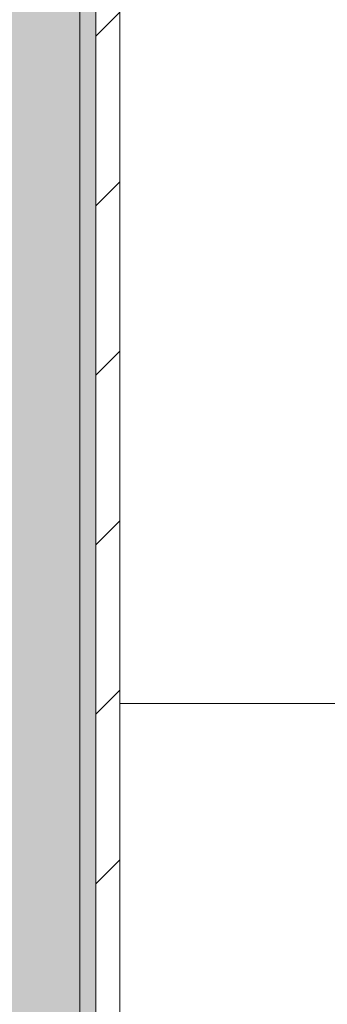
# Model space of a CAD drawing. Header units: millimetres. Extents: x 5980700 to 6194397, y -12939 to 2351883.
# Tile 63 of 124: x 6036121 to 6036313, y -4791 to -4175. Entities that reach past the tile are written whole.
import ezdxf

# ---------------------------------------------------------------- set-up
doc = ezdxf.new("R2010")
doc.units = ezdxf.units.MM
for name, color, linetype, lineweight in [('A-FLOR-PATT', 8, 'Continuous', 18), ('A-WALL', 113, 'Continuous', 18), ('A-WALL-PATT', 111, 'Continuous', 25)]:
    doc.layers.add(name, color=color, linetype=linetype, lineweight=lineweight)

# ---------------------------------------------------------------- blocks, each defined once
blk = doc.blocks.new('BE-PMSa-MOD-ARQ-CONEXAODOFUTURO-EX-000-R_rvt-1-PLANTA DE CAIMENTO DE PISOS - TÉRREO')
at = {"layer": 'A-FLOR-PATT', "lineweight": 5}
h = blk.add_hatch(dxfattribs=at)
h.set_pattern_fill('FP_19', color=71, style=0, pattern_type=2)
h.set_pattern_definition([(0, (1076.385, -4153.340999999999), (0, 450), []), (90, (1076.385, -4153.340999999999), (-450, 2.755455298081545e-14), [])])
h.paths.add_polyline_path([(-1408.117406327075, -6885.841005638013), (-1448.117406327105, -6885.841005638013), (-1448.117406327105, -6165.841005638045), (-1458.117406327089, -6165.841005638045), (-1458.117406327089, -6154.841005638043), (-1478.122472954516, -6154.841005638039), (-1478.122472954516, -6265.841005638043), (-1497.12247295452, -6265.841005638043), (-1497.12247295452, -6135.841005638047), (-1458.117406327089, -6135.841005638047), (-1458.117406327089, -6125.841005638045), (-1448.117406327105, -6125.841005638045), (-1448.117406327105, -6085.84100563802), (-1408.117406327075, -6085.84100563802), (-1408.117406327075, -6125.841005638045), (-1398.117406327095, -6125.841005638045), (-1398.117406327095, -6135.841005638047), (-1359.11233969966, -6135.841005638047), (-1359.11233969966, -6265.841005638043), (-1378.112339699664, -6265.841005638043), (-1379.117406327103, -6154.841005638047), (-1398.117406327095, -6154.841005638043), (-1398.117406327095, -6165.841005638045), (-1408.117406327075, -6165.841005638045), (-1408.117406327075, -6804.748590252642)])
h.paths.add_polyline_path([(-422.2840729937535, -6885.841005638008), (-462.2840729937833, -6885.841005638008), (-462.2840729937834, -6165.841005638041), (-472.284072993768, -6165.841005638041), (-472.284072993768, -6154.841005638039), (-492.2891396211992, -6154.841005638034), (-492.2891396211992, -6265.841005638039), (-511.2891396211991, -6265.841005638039), (-511.2891396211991, -6135.841005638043), (-472.284072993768, -6135.841005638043), (-472.284072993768, -6125.841005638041), (-462.2840729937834, -6125.841005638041), (-462.2840729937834, -6085.841005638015), (-422.2840729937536, -6085.841005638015), (-422.2840729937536, -6125.841005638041), (-412.2840729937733, -6125.841005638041), (-412.2840729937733, -6135.841005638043), (-373.2790063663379, -6135.841005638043), (-373.2790063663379, -6265.841005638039), (-392.2790063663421, -6265.841005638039), (-393.2840729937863, -6154.841005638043), (-412.2840729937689, -6154.841005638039), (-412.2840729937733, -6165.841005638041), (-422.2840729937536, -6165.841005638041), (-422.2840729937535, -6804.748590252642)])
h.paths.add_polyline_path([(563.5492603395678, -6885.841005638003), (523.5492603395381, -6885.841005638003), (523.5492603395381, -6165.841005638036), (513.5492603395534, -6165.841005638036), (513.5492603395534, -6154.84100563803), (493.5441937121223, -6154.841005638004), (493.5441937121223, -6265.841005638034), (474.5441937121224, -6265.841005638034), (474.5441937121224, -6135.841005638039), (513.5492603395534, -6135.841005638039), (513.5492603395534, -6125.841005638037), (523.5492603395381, -6125.841005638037), (523.5492603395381, -6085.841005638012), (563.5492603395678, -6085.841005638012), (563.5492603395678, -6125.841005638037), (573.5492603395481, -6125.841005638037), (573.5492603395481, -6135.841005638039), (612.5543269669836, -6135.841005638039), (612.5543269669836, -6265.841005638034), (593.5543269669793, -6265.841005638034), (592.5492603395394, -6154.841005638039), (573.5492603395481, -6154.841005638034), (573.5492603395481, -6165.841005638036), (563.5492603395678, -6165.841005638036), (563.5492603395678, -6804.748590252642)])
h.paths.add_polyline_path([(1549.382593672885, -6885.841005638), (1509.382593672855, -6885.841005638), (1509.382593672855, -6165.841005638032), (1499.38259367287, -6165.841005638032), (1499.38259367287, -6154.841005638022), (1479.377527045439, -6154.841005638), (1479.377527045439, -6265.84100563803), (1460.377527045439, -6265.84100563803), (1460.377527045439, -6135.841005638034), (1499.38259367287, -6135.841005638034), (1499.38259367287, -6125.841005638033), (1509.382593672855, -6125.841005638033), (1509.382593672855, -6085.841005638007), (1549.382593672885, -6085.841005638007), (1549.382593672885, -6125.841005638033), (1559.382593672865, -6125.841005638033), (1559.382593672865, -6135.841005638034), (1598.387660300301, -6135.841005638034), (1598.387660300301, -6265.84100563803), (1579.387660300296, -6265.84100563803), (1578.382593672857, -6154.841005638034), (1559.382593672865, -6154.84100563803), (1559.382593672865, -6165.841005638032), (1549.382593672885, -6165.841005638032), (1549.382593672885, -6839.505983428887)])
h.paths.add_polyline_path([(-3379.784072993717, -6885.841005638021), (-3419.784072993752, -6885.841005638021), (-3419.784072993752, -6165.841005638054), (-3429.784072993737, -6165.841005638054), (-3429.784072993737, -6154.841005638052), (-3449.789139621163, -6154.841005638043), (-3449.789139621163, -6265.841005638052), (-3468.789139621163, -6265.841005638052), (-3468.789139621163, -6135.841005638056), (-3429.784072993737, -6135.841005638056), (-3429.784072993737, -6125.841005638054), (-3419.784072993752, -6125.841005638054), (-3419.784072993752, -6085.841005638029), (-3379.784072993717, -6085.841005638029), (-3379.784072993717, -6125.841005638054), (-3369.784072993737, -6125.841005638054), (-3369.784072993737, -6135.841005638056), (-3330.779006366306, -6135.841005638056), (-3330.779006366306, -6265.841005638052), (-3349.779006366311, -6265.841005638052), (-3350.784072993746, -6154.841005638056), (-3369.784072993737, -6154.841005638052), (-3369.784072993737, -6165.841005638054), (-3379.784072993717, -6165.841005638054), (-3379.784072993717, -6804.748590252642)])
h.paths.add_polyline_path([(-2393.950739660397, -6885.841005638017), (-2433.950739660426, -6885.841005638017), (-2433.950739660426, -6165.841005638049), (-2443.950739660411, -6165.841005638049), (-2443.950739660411, -6154.841005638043), (-2463.955806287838, -6154.841005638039), (-2463.955806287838, -6265.841005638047), (-2482.955806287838, -6265.841005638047), (-2482.955806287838, -6135.841005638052), (-2443.950739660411, -6135.841005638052), (-2443.950739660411, -6125.84100563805), (-2433.950739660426, -6125.84100563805), (-2433.950739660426, -6085.841005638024), (-2393.950739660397, -6085.841005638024), (-2393.950739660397, -6125.84100563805), (-2383.950739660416, -6125.84100563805), (-2383.950739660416, -6135.841005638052), (-2344.945673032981, -6135.841005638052), (-2344.945673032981, -6265.841005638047), (-2363.945673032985, -6265.841005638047), (-2364.950739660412, -6154.841005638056), (-2383.950739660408, -6154.841005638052), (-2383.950739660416, -6165.841005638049), (-2393.950739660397, -6165.841005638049), (-2393.950739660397, -6804.748590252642)])
h.paths.add_polyline_path([(-1633.586260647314, -8187.825683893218), (-1326.11487301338, -8187.825683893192), (-1326.11487301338, -6915.841005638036), (-1408.117406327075, -6915.841005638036), (-1408.117406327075, -6885.841005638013), (-1222.284072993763, -6885.841005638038), (-1222.284072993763, -6915.841005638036), (-1296.11487301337, -6915.841005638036), (-1296.11487301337, -8187.825683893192), (-340.281539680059, -8187.825683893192), (-340.281539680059, -6915.841005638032), (-422.2840729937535, -6915.841005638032), (-422.2840729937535, -6885.841005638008), (-236.4507396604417, -6885.841005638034), (-236.4507396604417, -6915.841005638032), (-310.281539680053, -6915.841005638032), (-310.2815396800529, -8187.825683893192), (645.5517936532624, -8187.825683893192), (645.5517936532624, -6915.841005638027), (563.5492603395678, -6915.841005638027), (563.5492603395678, -6885.841005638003), (749.3825936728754, -6885.84100563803), (749.3825936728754, -6915.841005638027), (675.5517936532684, -6915.841005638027), (675.5517936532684, -8187.825683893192), (1631.385126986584, -8187.825683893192), (1631.385126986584, -6915.841005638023), (1549.382593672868, -6915.841005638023), (1549.382593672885, -6885.841005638), (1876.385126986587, -6885.841005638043), (1876.385126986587, -5160.841005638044), (1819.382593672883, -5160.84100563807), (1819.382593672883, -5130.841005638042), (1876.385126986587, -5130.841005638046), (1876.385126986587, -3880.841005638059), (1437.385126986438, -3880.841005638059), (1436.385126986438, -3898.231985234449), (1424.554938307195, -3898.231985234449), (1424.554938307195, -3931.218364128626), (1419.460598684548, -3931.218364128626), (1419.460598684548, -3946.925911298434), (1413.385126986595, -3946.925911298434), (1413.385126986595, -3958.858886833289), (1444.385126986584, -3958.858886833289), (1444.385126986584, -3970.828505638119), (1370.385126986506, -3970.828505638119), (1370.385126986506, -3958.948636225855), (1401.385126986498, -3958.858886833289), (1401.385126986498, -3946.925911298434), (1395.309655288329, -3946.925911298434), (1395.309655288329, -3931.218364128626), (1390.215315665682, -3931.218364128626), (1390.215315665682, -3898.231985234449), (1377.385126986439, -3897.231985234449), (1377.385126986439, -3880.841005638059), (938.3851269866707, -3880.841005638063), (938.385126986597, -5130.841005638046), (1019.382593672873, -5130.841005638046), (1019.382593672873, -5160.841005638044), (816.3825936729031, -5160.84100563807), (816.3825936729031, -5130.841005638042), (908.3851269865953, -5130.841005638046), (908.3851269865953, -3880.841005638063), (469.3851269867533, -3880.841005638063), (468.3851269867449, -3898.231985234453), (456.554938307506, -3898.231985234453), (456.554938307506, -3931.21836412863), (451.4605986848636, -3931.21836412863), (451.4605986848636, -3946.925911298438), (445.3851269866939, -3946.925911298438), (445.3851269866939, -3958.948636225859), (476.3851269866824, -3958.948636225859), (476.3851269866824, -3970.828505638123), (402.3851269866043, -3970.828505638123), (402.3851269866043, -3958.858886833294), (433.3851269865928, -3958.858886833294), (433.3851269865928, -3946.925911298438), (427.3096552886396, -3946.925911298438), (427.3096552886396, -3931.21836412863), (422.2153156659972, -3931.21836412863), (422.2153156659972, -3898.231985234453), (409.3851269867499, -3897.231985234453), (409.3851269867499, -3880.841005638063), (-29.61487301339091, -3880.841005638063), (-29.61487301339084, -5130.841005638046), (16.38259367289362, -5130.841005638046), (16.38259367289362, -5160.841005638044), (-116.6174063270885, -5160.84100563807), (-116.6174063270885, -5130.841005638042), (-59.61487301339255, -5130.841005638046), (-59.61487301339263, -3880.841005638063), (-498.6148730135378, -3880.841005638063), (-499.6148730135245, -3898.231985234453), (-511.4450616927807, -3898.231985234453), (-511.4450616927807, -3931.21836412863), (-516.5394013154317, -3931.21836412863), (-516.5394013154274, -3946.925911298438), (-522.6148730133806, -3946.925911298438), (-522.6148730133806, -3958.858886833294), (-491.6148730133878, -3958.858886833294), (-491.6148730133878, -3970.828505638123), (-565.614873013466, -3970.828505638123), (-565.614873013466, -3958.948636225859), (-534.6148730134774, -3958.858886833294), (-534.6148730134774, -3946.925911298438), (-540.6903447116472, -3946.925911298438), (-540.6903447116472, -3931.21836412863), (-545.7846843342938, -3931.21836412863), (-545.7846843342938, -3898.231985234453), (-558.6148730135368, -3897.231985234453), (-558.6148730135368, -3880.841005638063), (-997.6148730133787, -3880.841005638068), (-997.6148730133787, -5130.841005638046), (-916.6174063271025, -5130.841005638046), (-916.6174063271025, -5160.841005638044), (-1084.617406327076, -5160.84100563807), (-1084.617406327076, -5130.841005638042), (-1027.61487301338, -5130.841005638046), (-1027.614873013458, -3880.841005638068), (-1466.614873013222, -3880.841005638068), (-1467.614873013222, -3898.231985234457), (-1479.44506169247, -3898.231985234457), (-1479.44506169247, -3931.218364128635), (-1484.539401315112, -3931.218364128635), (-1484.539401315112, -3946.925911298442), (-1490.614873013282, -3946.925911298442), (-1490.614873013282, -3958.948636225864), (-1459.614873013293, -3958.948636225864), (-1459.614873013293, -3970.828505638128), (-1533.614873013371, -3970.828505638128), (-1533.614873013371, -3958.858886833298), (-1502.614873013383, -3958.858886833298), (-1502.614873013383, -3946.925911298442), (-1508.690344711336, -3946.925911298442), (-1508.690344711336, -3931.218364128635), (-1513.784684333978, -3931.218364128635), (-1513.784684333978, -3898.231985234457), (-1526.614873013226, -3897.231985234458), (-1526.614873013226, -3880.841005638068), (-1965.614873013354, -3880.841005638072), (-1965.614873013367, -5130.841005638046), (-1884.61740632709, -5130.841005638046), (-1884.61740632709, -5160.841005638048), (-2052.617406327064, -5160.84100563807), (-2052.617406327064, -5130.841005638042), (-1995.614873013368, -5130.841005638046), (-1995.614873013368, -3880.841005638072), (-2434.614873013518, -3880.841005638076), (-2435.614873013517, -3898.231985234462), (-2447.445061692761, -3898.231985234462), (-2447.445061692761, -3931.218364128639), (-2452.539401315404, -3931.218364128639), (-2452.539401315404, -3946.925911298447), (-2458.614873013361, -3946.925911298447), (-2458.614873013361, -3958.858886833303), (-2427.614873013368, -3958.858886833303), (-2427.614873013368, -3970.828505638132), (-2501.614873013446, -3970.828505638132), (-2501.614873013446, -3958.948636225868), (-2470.614873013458, -3958.858886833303), (-2470.614873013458, -3946.925911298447), (-2476.690344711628, -3946.925911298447), (-2476.690344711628, -3931.218364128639), (-2481.78468433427, -3931.218364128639), (-2481.78468433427, -3898.231985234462), (-2494.614873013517, -3897.231985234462), (-2494.614873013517, -3880.841005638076), (-2933.614873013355, -3880.841005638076), (-2933.614873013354, -5130.841005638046), (-2852.617406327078, -5130.841005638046), (-2852.617406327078, -5160.841005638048), (-2963.614873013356, -5160.841005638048), (-2963.614873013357, -3730.841005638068), (-273.614873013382, -3730.841005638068), (-273.6148730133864, -1905.841005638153), (-333.6148730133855, -1905.841005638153), (-333.6148730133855, -1920.841005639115), (-403.6148730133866, -1920.841005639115), (-403.6148730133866, -1905.841005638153), (-413.6148730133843, -1905.841005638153), (-413.6148730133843, -2645.841005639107), (-403.614873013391, -2645.841005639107), (-403.614873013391, -2656.841005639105), (-383.6098063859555, -2656.841005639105), (-383.6098063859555, -2545.841005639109), (-364.6098063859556, -2545.841005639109), (-364.6098063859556, -2675.841005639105), (-403.614873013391, -2675.841005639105), (-403.614873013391, -2685.841005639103), (-413.6148730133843, -2685.841005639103), (-413.6148730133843, -2725.841005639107), (-443.614873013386, -2725.841005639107), (-443.614873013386, -2685.841005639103), (-453.6148730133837, -2685.841005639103), (-453.6148730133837, -2675.841005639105), (-492.6199396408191, -2675.841005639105), (-492.6199396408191, -2545.841005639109), (-473.6199396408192, -2545.841005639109), (-472.6148730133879, -2656.841005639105), (-453.6148730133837, -2656.841005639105), (-453.6148730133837, -2645.841005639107), (-443.614873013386, -2645.841005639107), (-443.614873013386, -1905.841005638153), (-1243.614873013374, -1905.841005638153), (-1243.614873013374, -1920.841005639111), (-1313.614873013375, -1920.841005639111), (-1313.614873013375, -1905.841005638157), (-1861.627696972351, -1905.841005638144), (-1861.627696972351, -2730.841005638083), (-1891.627696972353, -2730.841005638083), (-1891.627696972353, -2503.341005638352), (-4291.627696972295, -2503.34100563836), (-4291.627696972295, -3602.841794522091), (-4115.616662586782, -3602.841794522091), (-4115.616662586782, -3918.841794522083), (-4291.627696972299, -3918.841794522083), (-4291.62769697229, -6885.841005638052), (-4179.784072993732, -6885.841005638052), (-4179.784072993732, -6915.841005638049), (-4291.62769697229, -6915.841005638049), (-4291.62769697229, -8187.825683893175), (-3297.781539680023, -8187.825683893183), (-3297.781539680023, -6915.841005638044), (-3379.784072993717, -6915.841005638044), (-3379.784072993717, -6885.841005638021), (-3193.950739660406, -6885.841005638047), (-3193.950739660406, -6915.841005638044), (-3267.781539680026, -6915.841005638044), (-3267.781539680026, -8187.825683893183), (-2311.948206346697, -8187.825683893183), (-2311.948206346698, -6915.84100563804), (-2393.950739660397, -6915.84100563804), (-2393.950739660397, -6885.841005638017), (-2208.117406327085, -6885.841005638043), (-2208.117406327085, -6915.84100563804), (-2281.948206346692, -6915.84100563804), (-2281.948206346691, -8187.825683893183), (-1634.040783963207, -8187.825683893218)])
h.paths.add_polyline_path([(1081.283969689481, -8177.824964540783), (974.2429165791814, -8177.757752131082), (969.89444838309, -8176.62737626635), (962.5990053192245, -8171.491896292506), (958.4892938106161, -8163.573126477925), (957.9528572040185, -8159.112278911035), (958.3458896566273, -8046.283814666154), (960.307945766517, -8039.866218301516), (963.7283128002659, -8032.919235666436), (963.7283128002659, -7942.145418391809), (961.4375489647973, -7935.578149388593), (960.4463710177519, -7926.6496358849), (961.5940795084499, -7650.620109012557), (964.0656786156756, -7630.220274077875), (974.8299487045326, -7602.120334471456), (992.0949357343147, -7577.474922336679), (1014.827323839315, -7557.759074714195), (1044.094972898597, -7543.599703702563), (1071.00633885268, -7537.47041637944), (1104.593384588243, -7534.802663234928), (1150.72110646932, -7533.999939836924), (1177.139309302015, -7534.536061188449), (1217.145192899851, -7537.754905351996), (1245.244404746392, -7544.159408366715), (1272.081338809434, -7557.769795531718), (1294.810519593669, -7577.489024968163), (1312.071615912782, -7602.136909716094), (1322.831558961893, -7630.238285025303), (1326.446371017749, -7660.111296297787), (1325.461348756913, -7935.551189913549), (1322.756520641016, -7944.035336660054), (1322.75652064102, -8032.919235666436), (1327.175489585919, -8039.484241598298), (1328.701960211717, -8047.249322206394), (1328.191987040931, -8166.732035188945), (1324.318356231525, -8173.441360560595), (1317.609030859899, -8177.314991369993), (1313.735400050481, -8177.824964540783)])
h.paths.add_polyline_path([(327.9020667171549, -8177.824964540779), (-11.59041675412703, -8177.757752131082), (-15.938884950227, -8176.627376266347), (-23.23432801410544, -8171.491896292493), (-27.34403952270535, -8163.573126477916), (-27.88047612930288, -8159.11227891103), (-27.48744367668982, -8046.283814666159), (-25.52538756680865, -8039.866218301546), (-22.10502053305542, -8032.919235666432), (-22.10502053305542, -7942.145418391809), (-24.39578436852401, -7935.578149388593), (-25.38696231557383, -7926.649635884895), (-24.23925382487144, -7650.620109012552), (-21.76765471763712, -7630.220274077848), (-11.00338462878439, -7602.120334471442), (6.261602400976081, -7577.474922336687), (28.99399050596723, -7557.759074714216), (58.26163956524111, -7543.599703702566), (85.1730055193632, -7537.470416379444), (118.760051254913, -7534.802663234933), (164.8877731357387, -7533.999939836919), (197.9780157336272, -7535.04143530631), (231.3118595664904, -7537.754905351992), (259.4110714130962, -7544.159408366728), (286.2480054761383, -7557.769795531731), (308.9771862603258, -7577.48902496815), (326.2382825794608, -7602.136909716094), (336.9982256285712, -7630.238285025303), (340.613037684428, -7660.111296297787), (339.6280154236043, -7935.551189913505), (336.9231873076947, -7944.035336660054), (336.923187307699, -8032.919235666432), (341.3421562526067, -8039.484241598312), (342.8686268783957, -8047.249322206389), (342.3586537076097, -8166.73203518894), (338.4850228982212, -8173.441360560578), (331.7756975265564, -8177.314991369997)])
h.paths.add_polyline_path([(-992.9312666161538, -8177.824964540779), (-1001.772218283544, -8176.627376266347), (-1009.067661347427, -8171.491896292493), (-1013.177372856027, -8163.573126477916), (-1013.713809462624, -8159.11227891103), (-1013.320777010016, -8046.283814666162), (-1011.358720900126, -8039.866218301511), (-1007.938353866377, -8032.919235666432), (-1007.938353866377, -7942.145418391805), (-1010.229117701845, -7935.57814938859), (-1011.220295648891, -7926.649635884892), (-1010.072587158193, -7650.620109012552), (-1007.600988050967, -7630.22027407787), (-996.8367179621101, -7602.120334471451), (-979.5717309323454, -7577.474922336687), (-956.8393428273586, -7557.75907471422), (-927.5716937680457, -7543.599703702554), (-900.6603278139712, -7537.470416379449), (-867.0732820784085, -7534.802663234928), (-820.9455601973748, -7533.999939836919), (-794.5273573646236, -7534.536061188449), (-754.5214737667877, -7537.754905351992), (-726.4222619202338, -7544.159408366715), (-699.5853278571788, -7557.769795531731), (-676.8561470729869, -7577.489024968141), (-659.5950507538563, -7602.136909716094), (-648.8351077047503, -7630.238285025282), (-645.2202956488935, -7660.111296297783), (-646.2053179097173, -7935.55118991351), (-648.9101460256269, -7944.035336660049), (-648.9101460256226, -8032.919235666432), (-644.4911770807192, -8039.484241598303), (-642.9647064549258, -8047.249322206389), (-643.4746796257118, -8166.73203518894), (-647.3483104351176, -8173.441360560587), (-654.0576358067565, -8177.314991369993), (-661.1148590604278, -8177.824964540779), (-979.7632562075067, -8177.824964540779)])
h.paths.add_polyline_path([(-1863.06921016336, -8177.824964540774), (-1973.078744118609, -8177.757752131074), (-1977.427212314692, -8176.627376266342), (-1984.722655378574, -8171.491896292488), (-1988.832366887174, -8163.573126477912), (-1989.368803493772, -8159.112278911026), (-1988.975771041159, -8046.283814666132), (-1987.013714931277, -8039.866218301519), (-1983.593347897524, -8032.919235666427), (-1983.593347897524, -7942.145418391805), (-1985.884111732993, -7935.578149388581), (-1986.875289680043, -7926.649635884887), (-1985.72758118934, -7650.620109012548), (-1983.255982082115, -7630.22027407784), (-1972.491711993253, -7602.120334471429), (-1955.226724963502, -7577.474922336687), (-1932.494336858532, -7557.75907471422), (-1903.22668779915, -7543.599703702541), (-1876.315321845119, -7537.470416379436), (-1842.728276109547, -7534.802663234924), (-1796.60055422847, -7533.999939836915), (-1770.182351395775, -7534.53606118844), (-1730.176467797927, -7537.754905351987), (-1702.077255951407, -7544.159408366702), (-1675.240321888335, -7557.769795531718), (-1652.511141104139, -7577.489024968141), (-1635.250044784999, -7602.136909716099), (-1624.449879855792, -7630.570680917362), (-1620.875289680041, -7660.111296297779), (-1621.860311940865, -7935.551189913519), (-1624.565140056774, -7944.035336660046), (-1624.56514005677, -8032.919235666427), (-1620.146171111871, -8039.484241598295), (-1618.619700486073, -8047.249322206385), (-1619.129673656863, -8166.732035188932), (-1623.003304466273, -8173.441360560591), (-1629.712629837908, -8177.314991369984), (-1633.586260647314, -8177.824964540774)])
h.paths.add_polyline_path([(-2619.419593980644, -8177.82496454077), (-2958.912077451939, -8177.75775213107), (-2963.260545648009, -8176.627376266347), (-2970.555988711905, -8171.491896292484), (-2974.665700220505, -8163.573126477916), (-2975.202136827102, -8159.112278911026), (-2974.809104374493, -8046.283814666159), (-2972.847048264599, -8039.866218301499), (-2969.426681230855, -8032.919235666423), (-2969.426681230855, -7942.145418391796), (-2971.717445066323, -7935.578149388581), (-2972.708623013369, -7926.343502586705), (-2971.56091452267, -7650.620109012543), (-2969.089315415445, -7630.220274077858), (-2958.325045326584, -7602.120334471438), (-2941.060058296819, -7577.474922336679), (-2918.327670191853, -7557.759074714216), (-2889.060021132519, -7543.599703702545), (-2862.148655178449, -7537.470416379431), (-2828.561609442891, -7534.802663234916), (-2782.4338875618, -7533.999939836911), (-2756.015684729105, -7534.536061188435), (-2716.009801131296, -7537.754905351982), (-2687.910589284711, -7544.159408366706), (-2661.073655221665, -7557.769795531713), (-2638.344474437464, -7577.489024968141), (-2621.08337811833, -7602.136909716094), (-2610.323435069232, -7630.23828502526), (-2606.708623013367, -7660.111296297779), (-2607.693645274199, -7935.551189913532), (-2610.398473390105, -7944.035336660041), (-2610.3984733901, -8032.919235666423), (-2605.979504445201, -8039.48424159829), (-2604.453033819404, -8047.24932220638), (-2604.963006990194, -8166.732035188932), (-2608.836637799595, -8173.441360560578), (-2615.545963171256, -8177.314991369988)])
h.paths.add_polyline_path([(-3630.1498973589, -8105.84028628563), (-3969.023528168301, -8105.330313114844), (-3975.732853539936, -8101.456682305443), (-3979.606484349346, -8094.747356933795), (-3980.116457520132, -8090.87372612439), (-3980.116457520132, -7975.264643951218), (-3978.589986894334, -7967.499563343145), (-3974.171017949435, -7960.934557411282), (-3974.171017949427, -7871.338078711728), (-3976.875846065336, -7863.56651165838), (-3977.860868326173, -7854.637361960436), (-3976.712378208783, -7578.635430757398), (-3974.171017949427, -7558.057631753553), (-3963.48611322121, -7530.152231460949), (-3944.369171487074, -7503.894264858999), (-3919.652445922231, -7483.835936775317), (-3896.658902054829, -7472.174730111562), (-3866.537949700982, -7465.428494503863), (-3828.55380661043, -7462.551382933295), (-3781.621430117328, -7462.015261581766), (-3756.007881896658, -7462.817984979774), (-3721.171753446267, -7465.770227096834), (-3693.081068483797, -7472.168114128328), (-3666.241821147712, -7485.77439645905), (-3643.509433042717, -7505.490244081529), (-3626.244446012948, -7530.135656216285), (-3615.142810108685, -7561.020111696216), (-3611.858645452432, -7588.126618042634), (-3612.852046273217, -7863.593471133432), (-3615.142810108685, -7872.075620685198), (-3615.142810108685, -7962.107780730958), (-3611.722443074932, -7967.881540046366), (-3609.760386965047, -7974.299136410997), (-3609.367354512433, -7980.998444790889), (-3609.903791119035, -8091.58844822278), (-3614.013502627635, -8099.507218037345), (-3621.308945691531, -8104.642698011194), (-3625.657413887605, -8105.77307387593)])
h.paths.add_polyline_path([(-2052.617406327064, -5960.841005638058), (-2092.617406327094, -5960.841005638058), (-2092.617406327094, -5920.841005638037), (-2102.617406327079, -5920.841005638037), (-2102.617406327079, -5910.841005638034), (-2141.62247295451, -5910.841005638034), (-2141.62247295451, -5780.841005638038), (-2122.62247295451, -5780.841005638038), (-2121.61740632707, -5891.841005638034), (-2102.617406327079, -5891.841005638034), (-2102.617406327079, -5880.841005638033), (-2092.617406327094, -5880.841005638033), (-2092.617406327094, -5160.84100563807), (-2052.617406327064, -5160.84100563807), (-2052.617406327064, -5880.841005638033), (-2042.61740632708, -5880.841005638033), (-2042.61740632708, -5891.841005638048), (-2022.612339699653, -5891.84100563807), (-2022.612339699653, -5780.841005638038), (-2003.612339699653, -5780.841005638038), (-2003.612339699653, -5910.841005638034), (-2042.61740632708, -5910.841005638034), (-2042.61740632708, -5920.841005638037), (-2052.617406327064, -5920.841005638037)])
h.paths.add_polyline_path([(-116.6174063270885, -5960.841005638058), (-156.6174063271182, -5960.841005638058), (-156.6174063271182, -5920.841005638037), (-166.6174063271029, -5920.841005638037), (-166.6174063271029, -5910.841005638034), (-205.6224729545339, -5910.841005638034), (-205.622472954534, -5780.841005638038), (-186.6224729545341, -5780.841005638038), (-185.6174063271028, -5891.841005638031), (-166.6174063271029, -5891.841005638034), (-166.6174063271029, -5880.841005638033), (-156.6174063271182, -5880.841005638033), (-156.6174063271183, -5160.84100563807), (-116.6174063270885, -5160.84100563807), (-116.6174063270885, -5880.841005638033), (-106.6174063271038, -5880.841005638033), (-106.6174063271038, -5891.841005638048), (-86.61233969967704, -5891.84100563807), (-86.61233969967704, -5780.841005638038), (-67.61233969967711, -5780.841005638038), (-67.61233969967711, -5910.841005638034), (-106.6174063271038, -5910.841005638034), (-106.6174063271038, -5920.841005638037), (-116.6174063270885, -5920.841005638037)])
h.paths.add_polyline_path([(776.3825936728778, -5960.841005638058), (776.3825936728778, -5920.841005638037), (766.382593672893, -5920.841005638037), (766.382593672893, -5910.841005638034), (727.3775270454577, -5910.841005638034), (727.3775270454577, -5780.841005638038), (746.3775270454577, -5780.841005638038), (747.3825936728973, -5891.841005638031), (766.382593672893, -5891.841005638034), (766.382593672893, -5880.841005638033), (776.3825936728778, -5880.841005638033), (776.3825936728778, -5160.84100563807), (816.3825936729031, -5160.84100563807), (816.3825936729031, -5880.841005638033), (826.3825936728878, -5880.841005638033), (826.3825936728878, -5891.841005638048), (846.3876603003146, -5891.84100563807), (846.3876603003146, -5780.841005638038), (865.3876603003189, -5780.841005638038), (865.3876603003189, -5910.841005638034), (826.3825936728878, -5910.841005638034), (826.3825936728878, -5920.841005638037), (816.3825936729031, -5920.841005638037), (816.3825936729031, -5960.841005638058)])
h.paths.add_polyline_path([(1819.382593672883, -5960.841005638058), (1779.382593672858, -5960.841005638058), (1779.382593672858, -5920.841005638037), (1769.382593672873, -5920.841005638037), (1769.382593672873, -5910.841005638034), (1730.377527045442, -5910.841005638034), (1730.377527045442, -5780.841005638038), (1749.377527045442, -5780.841005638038), (1750.382593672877, -5891.841005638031), (1769.382593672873, -5891.841005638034), (1769.382593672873, -5880.841005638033), (1779.382593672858, -5880.841005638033), (1779.382593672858, -5160.84100563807), (1819.382593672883, -5160.84100563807), (1819.382593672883, -5880.841005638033), (1829.382593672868, -5880.841005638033), (1829.382593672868, -5891.841005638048), (1849.387660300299, -5891.84100563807), (1849.387660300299, -5780.841005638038), (1868.387660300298, -5780.841005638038), (1868.387660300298, -5910.841005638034), (1829.382593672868, -5910.841005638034), (1829.382593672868, -5920.841005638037), (1819.382593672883, -5920.841005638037)])
h.paths.add_polyline_path([(-1084.617406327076, -5960.841005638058), (-1124.617406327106, -5960.841005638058), (-1124.617406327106, -5920.841005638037), (-1134.617406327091, -5920.841005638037), (-1134.617406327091, -5910.841005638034), (-1173.622472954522, -5910.841005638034), (-1173.622472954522, -5780.841005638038), (-1154.622472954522, -5780.841005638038), (-1153.617406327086, -5891.841005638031), (-1134.617406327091, -5891.841005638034), (-1134.617406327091, -5880.841005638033), (-1124.617406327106, -5880.841005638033), (-1124.617406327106, -5160.84100563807), (-1084.617406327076, -5160.84100563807), (-1084.617406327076, -5880.841005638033), (-1074.617406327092, -5880.841005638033), (-1074.617406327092, -5891.841005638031), (-1054.612339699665, -5891.841005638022), (-1054.612339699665, -5780.841005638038), (-1035.612339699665, -5780.841005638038), (-1035.612339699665, -5910.841005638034), (-1074.617406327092, -5910.841005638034), (-1074.617406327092, -5920.841005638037), (-1084.617406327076, -5920.841005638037)])
h.paths.add_polyline_path([(-3110.634122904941, -2404.163055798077), (-3089.559253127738, -2402.354946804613), (-3132.171954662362, -2402.354946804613)])
h.paths.add_polyline_path([(-2291.627696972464, -2404.163055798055), (-2270.089865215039, -2402.35494680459), (-2313.165528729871, -2402.35494680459)])
h.paths.add_polyline_path([(-3853.61484510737, -2404.163055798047), (-3832.077013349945, -2402.354946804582), (-3875.152676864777, -2402.354946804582)])
h.paths.add_polyline_path([(-3142.339160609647, -2401.501406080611), (-3183.55053015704, -2395.193534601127), (-3167.436312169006, -2399.394490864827)])
h.paths.add_polyline_path([(-2323.332734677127, -2401.501406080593), (-2364.544104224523, -2395.193534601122), (-2348.429886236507, -2399.394490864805)])
h.paths.add_polyline_path([(-3885.319882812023, -2401.501406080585), (-3924.116436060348, -2395.82307415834), (-3910.41703437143, -2399.394490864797)])
h.paths.add_polyline_path([(-3078.929085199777, -2401.501406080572), (-3053.233014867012, -2399.238353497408), (-3040.810482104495, -2395.666917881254), (-3078.059864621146, -2401.36836192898)])
h.paths.add_polyline_path([(-2259.922659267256, -2401.50140608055), (-2234.825507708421, -2399.394490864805), (-2218.711289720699, -2395.193534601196), (-2246.15749904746, -2399.394490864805)])
h.paths.add_polyline_path([(-3821.909807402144, -2401.501406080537), (-3790.606665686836, -2397.776597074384), (-3791.218334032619, -2396.803725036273), (-3808.144647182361, -2399.394490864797)])
h.paths.add_polyline_path([(-3195.652806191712, -2392.038486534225), (-3231.517499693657, -2380.53997742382), (-3221.157028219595, -2385.389568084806)])
h.paths.add_polyline_path([(-2376.646380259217, -2392.038486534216), (-2412.511073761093, -2380.539977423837), (-2402.150602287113, -2385.389568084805)])
h.paths.add_polyline_path([(-3938.633528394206, -2392.038486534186), (-3974.498221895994, -2380.539977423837), (-3964.137750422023, -2385.38956808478)])
h.paths.add_polyline_path([(-3025.615439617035, -2392.038486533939), (-3000.111217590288, -2385.389568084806), (-2989.750746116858, -2380.539977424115), (-3004.87697517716, -2385.389568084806)])
h.paths.add_polyline_path([(-3768.596161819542, -2392.038486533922), (-3743.091939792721, -2385.389568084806), (-3732.731468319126, -2380.539977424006), (-3747.857697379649, -2385.389568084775)])
h.paths.add_polyline_path([(-2206.609013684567, -2392.038486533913), (-2181.104791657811, -2385.389568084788), (-2170.744320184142, -2380.539977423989), (-2185.870549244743, -2385.389568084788)])
h.paths.add_polyline_path([(-2155.670651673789, -2373.484205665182), (-2133.355084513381, -2363.038603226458), (-2133.355084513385, -2361.809115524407), (-2135.705106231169, -2363.038603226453)])
h.paths.add_polyline_path([(-3717.6577998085, -2373.484205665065), (-3695.342232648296, -2363.038603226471), (-3695.342232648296, -2361.809115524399), (-3697.69225436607, -2363.038603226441)])
h.paths.add_polyline_path([(-2974.677077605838, -2373.484205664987), (-2952.361510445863, -2363.038603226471), (-2952.361510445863, -2361.809115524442), (-2954.711532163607, -2363.038603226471)])
h.paths.add_polyline_path([(-2866.444849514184, -2185.219820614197), (-2866.538478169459, -2184.601973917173), (-2866.538478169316, -2185.01231778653)])
h.paths.add_polyline_path([(-2047.43842358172, -2185.219820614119), (-2047.532052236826, -2184.601973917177), (-2047.532052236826, -2185.012317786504)])
h.paths.add_polyline_path([(-3609.42557171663, -2185.219820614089), (-3609.519200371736, -2184.601973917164), (-3609.519200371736, -2185.012317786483)])
h.paths.add_polyline_path([(-2883.407863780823, -2148.720022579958), (-2884.10884218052, -2147.229009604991), (-2884.10884218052, -2147.845730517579)])
h.paths.add_polyline_path([(-3626.38858598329, -2148.720022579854), (-3629.681118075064, -2144.157919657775), (-3627.089564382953, -2147.845730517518)])
h.paths.add_polyline_path([(-2064.401437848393, -2148.720022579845), (-2065.102416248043, -2147.229009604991), (-2065.102416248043, -2147.845730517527)])
h.paths.add_polyline_path([(-2910.729698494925, -2115.682279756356), (-2913.073377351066, -2112.904930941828), (-2913.073377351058, -2113.807924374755)])
h.paths.add_polyline_path([(-2091.723272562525, -2115.682279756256), (-2094.066951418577, -2112.904930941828), (-2094.066951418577, -2113.80792437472)])
h.paths.add_polyline_path([(-3653.710420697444, -2115.682279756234), (-3656.054099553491, -2112.904930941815), (-3656.054099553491, -2113.807924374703)])
h.paths.add_polyline_path([(-2946.813568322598, -2087.775475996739), (-2952.361510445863, -2083.643408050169), (-2952.361510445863, -2084.872895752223)])
h.paths.add_polyline_path([(-3689.794290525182, -2087.775475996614), (-3695.342232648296, -2083.643408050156), (-3695.342232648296, -2084.872895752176)])
h.paths.add_polyline_path([(-2127.807142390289, -2087.775475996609), (-2133.355084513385, -2083.643408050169), (-2133.355084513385, -2084.87289575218)])
h.paths.add_polyline_path([(-2412.511073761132, -2066.142033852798), (-2376.64638025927, -2054.643524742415), (-2402.150602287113, -2061.292443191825)])
h.paths.add_polyline_path([(-3974.498221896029, -2066.142033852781), (-3938.633528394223, -2054.643524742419), (-3964.137750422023, -2061.292443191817)])
h.paths.add_polyline_path([(-3231.517499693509, -2066.142033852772), (-3195.652806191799, -2054.64352474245), (-3221.15702821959, -2061.292443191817)])
h.paths.add_polyline_path([(-2989.750746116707, -2066.142033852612), (-3000.111217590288, -2061.292443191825), (-3025.615439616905, -2054.643524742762), (-3000.111217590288, -2062.820383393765)])
h.paths.add_polyline_path([(-2170.744320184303, -2066.142033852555), (-2181.104791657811, -2061.292443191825), (-2206.609013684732, -2054.643524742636), (-2181.104791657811, -2062.82038339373)])
h.paths.add_polyline_path([(-3732.731468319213, -2066.142033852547), (-3743.091939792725, -2061.292443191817), (-3768.59616181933, -2054.643524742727), (-3743.091939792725, -2062.820383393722)])
h.paths.add_polyline_path([(-3926.531252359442, -2051.488476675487), (-3885.319882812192, -2045.180605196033), (-3910.417034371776, -2047.287520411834), (-3924.116436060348, -2050.858937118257)])
h.paths.add_polyline_path([(-2364.544104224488, -2051.488476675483), (-2323.332734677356, -2045.180605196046), (-2348.429886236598, -2047.287520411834)])
h.paths.add_polyline_path([(-3183.55053015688, -2051.488476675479), (-3142.33916060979, -2045.180605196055), (-3167.436312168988, -2047.287520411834)])
h.paths.add_polyline_path([(-2218.711289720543, -2051.48847667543), (-2234.614845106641, -2047.342439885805), (-2234.614845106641, -2049.054255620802)])
h.paths.add_polyline_path([(-3780.698437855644, -2051.4884766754), (-3796.812655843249, -2047.287520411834), (-3808.144647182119, -2047.287520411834), (-3796.812655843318, -2049.022011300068)])
h.paths.add_polyline_path([(-3072.614845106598, -2046.147071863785), (-3073.293874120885, -2045.653683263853), (-3073.293874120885, -2046.043138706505)])
h.paths.add_polyline_path([(-3089.096291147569, -2044.327064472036), (-3110.634122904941, -2042.518955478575), (-3132.171954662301, -2044.327064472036), (-3110.634122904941, -2044.327064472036)])
h.paths.add_polyline_path([(-3872.614845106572, -2044.327064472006), (-3873.293874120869, -2044.171017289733), (-3873.293874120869, -2044.327064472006)])
at = {"layer": 'A-WALL', "lineweight": 5}
h = blk.add_hatch(color=9, dxfattribs=at)
h.paths.add_polyline_path([(-4316.627696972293, -8187.825683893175), (-4306.6276969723, -8187.825683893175), (-4306.6276969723, -3883.841794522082), (-4316.627696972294, -3883.841794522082), (-4316.627696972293, -8142.74533134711)])
h.paths.add_polyline_path([(-4316.627696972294, -3873.141794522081), (-4306.6276969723, -3873.141794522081), (-4306.6276969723, -3648.541794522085), (-4316.627696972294, -3648.541794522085), (-4316.627696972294, -3746.470324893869)])
h.paths.add_polyline_path([(-4316.627696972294, -3637.841794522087), (-4306.6276969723, -3637.841794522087), (-4306.6276969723, -1958.841794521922), (-4316.627696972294, -1958.841794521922), (-4316.627696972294, -3627.841794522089)])
h.paths.add_polyline_path([(-4316.627696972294, -1948.141794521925), (-4306.6276969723, -1948.141794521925), (-4306.6276969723, -1900.841005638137), (-4316.627696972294, -1900.841005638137)])
at = {"layer": 'A-WALL-PATT', "lineweight": 5}
blk.add_hatch(color=57, dxfattribs=at).paths.add_polyline_path([(-4406.627696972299, -8187.825683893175), (-4316.627696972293, -8187.825683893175), (-4316.627696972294, -3883.841794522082), (-4406.616662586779, -3883.841794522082), (-4406.616662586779, -3873.141794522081), (-4316.627696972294, -3873.141794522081), (-4316.627696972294, -3648.541794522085), (-4406.616662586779, -3648.541794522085), (-4406.616662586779, -3637.841794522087), (-4316.627696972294, -3637.841794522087), (-4316.627696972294, -1958.841794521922), (-4406.616662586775, -1958.841794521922), (-4406.616662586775, -1948.141794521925), (-4316.627696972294, -1948.141794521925), (-4316.627696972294, -1900.841005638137), (-4406.627696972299, -1900.841005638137), (-4406.627696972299, -8142.74533134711)])
h = blk.add_hatch(dxfattribs=at)
h.set_pattern_fill('FP_14', color=252, style=0, pattern_type=2)
h.set_pattern_definition([(45, (0, 0), (-53.03300858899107, 53.03300858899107), [])])
h.paths.add_polyline_path([(-4306.6276969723, -8187.825683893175), (-4291.62769697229, -8187.825683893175), (-4291.627696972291, -3883.841794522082), (-4306.6276969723, -3883.841794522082), (-4306.6276969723, -8156.466721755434)])
h.paths.add_polyline_path([(-4306.6276969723, -3873.141794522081), (-4294.666662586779, -3873.141794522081), (-4291.627696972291, -3871.883013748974), (-4291.627696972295, -3649.800575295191), (-4294.666662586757, -3648.541794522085), (-4306.6276969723, -3648.541794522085), (-4306.6276969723, -3870.007837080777)])
h.paths.add_polyline_path([(-4291.627696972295, -3637.841794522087), (-4291.627696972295, -1958.841794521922), (-4306.6276969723, -1958.841794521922), (-4306.6276969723, -3637.841794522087), (-4294.666662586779, -3637.841794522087)])
h.paths.add_polyline_path([(-4306.6276969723, -1948.141794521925), (-4294.666662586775, -1948.141794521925), (-4291.627696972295, -1946.883013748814), (-4291.627696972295, -1900.841005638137), (-4306.6276969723, -1900.841005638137), (-4306.6276969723, -1945.007837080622)])
at = {"layer": 'A-WALL', "color": 90, "lineweight": 5}
for p, q in [((-4316.627696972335, -8187.825683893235), (-4316.627696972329, -3883.841794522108)), ((-4306.627696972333, -8187.825683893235), (-4306.627696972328, -3883.841794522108))]:
    blk.add_line(p, q, dxfattribs=at)
at = {"layer": 'A-WALL', "color": 130, "lineweight": 9}
blk.add_line((-4291.627696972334, -8187.825683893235), (-4291.627696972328, -3883.841794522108), dxfattribs=at)

msp = doc.modelspace()

# ---------------------------------------------------------------- block references
at = {"lineweight": 5}
msp.add_blockref('BE-PMSa-MOD-ARQ-CONEXAODOFUTURO-EX-000-R_rvt-1-PLANTA DE CAIMENTO DE PISOS - TÉRREO', (6040474.816446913, 0), dxfattribs=at)

doc.saveas('drawing.dxf')
